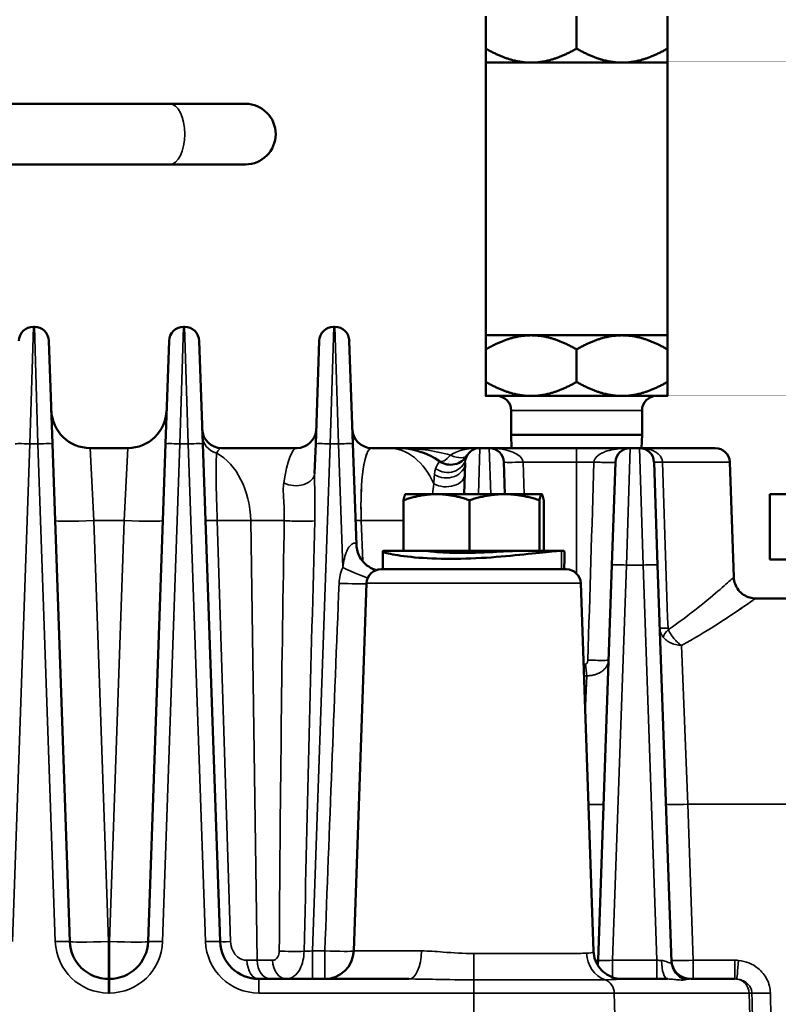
# Model space of a CAD drawing. Header units: inches. Extents: x 1 to 237, y 4 to 150.
# Tile 66 of 209: x 73.36 to 76.49, y 127.06 to 131.13. Entities that reach past the tile are written whole.
import ezdxf

# ---------------------------------------------------------------- set-up
doc = ezdxf.new("R2010")
doc.units = ezdxf.units.IN
doc.header["$LTSCALE"] = 7
doc.header["$MEASUREMENT"] = 0
for name, color, linetype, lineweight in [('Dimension (ANSI)', 7, 'Continuous', 25), ('Visible (ANSI)', 7, 'Continuous', 50), ('Visible Narrow (ANSI)', 7, 'Continuous', 35)]:
    doc.layers.add(name, color=color, linetype=linetype, lineweight=lineweight)
doc.styles.add('Dimension Text', font='tahoma.ttf')
doc.dimstyles.new('Dual Dimension', dxfattribs={"dimscale": 7, "dimtxt": 0.12, "dimasz": 0.098425, "dimexe": 0.125, "dimexo": 0.0625, "dimgap": 0.031496, "dimtad": 0, "dimtih": 1, "dimtoh": 1, "dimrnd": 1e-08, "dimzin": 4, "dimdsep": 46, "dimtxsty": 'Dimension Text', "dimcen": 0.09, "dimdle": 0.393701, "dimclrd": 256, "dimclre": 256, "dimclrt": 256, "dimadec": 0, "dimazin": 1, "dimtfac": 1, "dimtofl": 0, "dimtmove": 0, "dimatfit": 3, "dimfxl": 1, "dimtolj": 1, "dimtzin": 4, "dimlwd": -1, "dimlwe": -1, "dimarcsym": 0})

# ---------------------------------------------------------------- blocks, each defined once
blk = doc.blocks.new('*D10')
at = {"layer": 'Defpoints', "color": 0, "transparency": 16777216}
for p in [(19.813, 137.6545), (19.813, 124.9773), (98.3148, 114.6545)]:
    blk.add_point(p, dxfattribs=at)
at = {"layer": 'Dimension (ANSI)', "transparency": 16777216}
for p, q in [((19.813, 125.4148), (19.813, 138.5295)), ((98.3148, 115.092), (98.3148, 138.5295)), ((20.502, 137.6545), (54.8733, 137.6545)), ((97.6258, 137.6545), (63.2545, 137.6545))]:
    blk.add_line(p, q, dxfattribs=at)
for points in [[(20.502, 137.7693), (20.502, 137.5396), (19.813, 137.6545)], [(97.6258, 137.7693), (97.6258, 137.5396), (98.3148, 137.6545)]]:
    blk.add_solid(points, dxfattribs=at)
at = {"layer": 'Dimension (ANSI)', "transparency": 16777216, "insert": (59.0639, 137.6545), "char_height": 0.84, "attachment_point": 5, "style": 'Dimension Text'}
blk.add_mtext('\\A1;{\\H3.0x;(}\\S78.50^ 1993.9 mm;{\\H3.0x;)}', dxfattribs=at)

msp = doc.modelspace()

# ---------------------------------------------------------------- linework, layer by layer
at = {"layer": 'Visible (ANSI)'}
for p, q in [((75.2802, 131.1409), (75.2802, 131.007)), ((75.6552, 131.1409), (75.6552, 131.007)), ((76.0302, 131.1409), (76.0302, 131.007)), ((75.2802, 130.949), (75.4677, 130.949)), ((75.2802, 130.949), (75.2802, 129.824)), ((75.4677, 130.949), (75.8427, 130.949)), ((75.8427, 130.949), (76.0302, 130.949)), ((76.0302, 130.949), (76.0302, 129.824)), ((72.4177, 130.779), (73.9757, 130.779)), ((74.2882, 130.779), (73.9757, 130.779)), ((72.4177, 130.529), (73.9757, 130.529)), ((73.9757, 130.529), (74.2882, 130.529)), ((73.4173, 129.859), (73.4131, 129.859)), ((74.0373, 129.859), (74.0331, 129.859)), ((74.6573, 129.859), (74.6531, 129.859)), ((75.2802, 129.824), (75.4677, 129.824)), ((75.4677, 129.824), (75.8427, 129.824)), ((75.8427, 129.824), (76.0302, 129.824)), ((73.4772, 129.8011), (73.492, 129.3764)), ((73.9583, 129.3764), (73.9732, 129.8011)), ((74.0972, 129.8011), (74.112, 129.3764)), ((74.5783, 129.3764), (74.5932, 129.8011)), ((74.7172, 129.8011), (74.732, 129.3764)), ((75.2802, 129.7659), (75.2802, 129.632)), ((75.6552, 129.7659), (75.6552, 129.632)), ((76.0302, 129.7659), (76.0302, 129.632)), ((75.2802, 129.574), (75.4677, 129.574)), ((75.4677, 129.574), (75.8427, 129.574)), ((75.8427, 129.574), (76.0302, 129.574)), ((75.3852, 129.414), (75.3852, 129.514)), ((75.9252, 129.414), (75.9252, 129.514)), ((75.3852, 129.414), (75.9252, 129.414)), ((75.3871, 129.359), (75.3852, 129.414)), ((75.9233, 129.359), (75.9252, 129.414)), ((73.5637, 127.3234), (73.492, 129.3764)), ((73.8032, 129.359), (73.6472, 129.359)), ((73.9583, 129.3764), (73.8867, 127.3234)), ((74.1837, 127.3234), (74.112, 129.3764)), ((74.5005, 129.359), (74.1899, 129.359)), ((74.5783, 129.3764), (74.5741, 129.2556)), ((74.7466, 128.9598), (74.732, 129.3764)), ((74.879, 129.359), (74.8099, 129.359)), ((74.879, 129.359), (74.9141, 129.359)), ((75.2557, 129.359), (74.9141, 129.359)), ((75.2947, 129.359), (75.2557, 129.359)), ((75.6552, 129.359), (75.2947, 129.359)), ((75.6552, 129.359), (75.8757, 129.359)), ((75.9147, 129.359), (75.8757, 129.359)), ((75.9147, 129.359), (76.2273, 129.359)), ((75.1911, 129.169), (75.1956, 129.2976)), ((75.3547, 129.3011), (75.3593, 129.169)), ((75.8009, 128.8764), (75.8157, 129.3011)), ((75.9747, 129.3011), (75.9895, 128.8764)), ((76.2872, 129.3011), (76.3038, 128.8258)), ((74.9492, 129.169), (74.9488, 129.1687)), ((75.077, 129.169), (74.9492, 129.169)), ((75.3577, 129.169), (75.077, 129.169)), ((75.5108, 129.169), (75.3577, 129.169)), ((75.5112, 129.169), (75.5108, 129.169)), ((75.5112, 129.169), (75.5116, 129.1687)), ((76.4522, 129.169), (77.9122, 129.169)), ((76.4522, 129.169), (76.4522, 128.899)), ((74.941, 128.935), (74.941, 129.1439)), ((75.2131, 128.935), (75.2131, 129.1439)), ((75.5022, 128.935), (75.5022, 129.1439)), ((75.5194, 128.935), (75.5194, 129.1439)), ((74.8674, 128.935), (74.941, 128.935)), ((75.2131, 128.935), (74.941, 128.935)), ((75.0427, 128.9344), (75.0427, 128.935)), ((75.5022, 128.935), (75.2131, 128.935)), ((75.5078, 128.935), (75.5022, 128.935)), ((75.5078, 128.935), (75.593, 128.935)), ((75.2302, 128.9041), (75.2302, 128.9041)), ((75.8009, 128.8764), (75.744, 127.2462)), ((76.0467, 127.2389), (75.9895, 128.8764)), ((77.9122, 128.899), (76.4522, 128.899)), ((75.6123, 128.859), (74.8481, 128.859)), ((74.7882, 128.8011), (74.7352, 127.2848)), ((75.6722, 128.8011), (75.7252, 127.2835)), ((77.2372, 128.739), (76.3937, 128.739)), ((76.0941, 128.405), (76.0941, 128.405)), ((75.3529, 127.2741), (75.3529, 127.2741)), ((73.7267, 127.169), (73.7236, 127.169)), ((74.963, 127.169), (74.3436, 127.169)), ((76.0312, 127.169), (75.8426, 127.169)), ((76.3088, 127.169), (76.1264, 127.169))]:
    msp.add_line(p, q, dxfattribs=at)
for centre, radius, start, end in [((74.2882, 130.654), 0.125, 270, 90), ((73.4131, 129.799), 0.06, 90, 178), ((73.4173, 129.799), 0.06, 2, 90), ((74.0331, 129.799), 0.06, 90, 178), ((74.0373, 129.799), 0.06, 2, 90), ((74.6531, 129.799), 0.06, 90, 178), ((74.6573, 129.799), 0.06, 2, 90), ((75.3252, 129.514), 0.06, 0, 90), ((75.9852, 129.514), 0.06, 90, 180), ((73.6472, 129.519), 0.16, 182, 270), ((73.8032, 129.519), 0.16, 270, 358), ((74.1899, 129.439), 0.08, 182, 270), ((74.5005, 129.439), 0.08, 270, 358), ((74.8099, 129.439), 0.08, 182, 270), ((74.9141, 129.049), 0.31, 55.4694, 90), ((75.2557, 129.299), 0.06, 90, 166.4539), ((75.2947, 129.299), 0.06, 2, 90), ((75.8757, 129.299), 0.06, 90, 178), ((75.9147, 129.299), 0.06, 2, 90), ((76.2273, 129.299), 0.06, 2, 90), ((74.4999, 129.4214), 0.08, 257.163, 257.1651), ((74.6341, 129.049), 0.31, 61.0389, 61.0405), ((75.1352, 129.3702), 0.08, 235.4694, 329.388), ((74.8481, 128.799), 0.06, 90, 178), ((75.6123, 128.799), 0.06, 2, 90), ((73.7236, 127.329), 0.16, 182, 270), ((73.7267, 127.329), 0.16, 270, 358), ((74.3436, 127.329), 0.16, 182, 270), ((74.6153, 127.289), 0.12, 270, 358), ((75.545, 127.289), 0.12, 187.0787, 187.0804), ((75.664, 127.249), 0.08, 344.7758, 358), ((76.1264, 127.249), 0.08, 182, 270), ((74.3943, 127.259), 0.09, 294.7885, 294.8856)]:
    msp.add_arc(centre, radius, start, end, dxfattribs=at)
for centre, major_axis, ratio, start_param, end_param in [((74.9066, 128.3939), (0.1216, 0.9579), 0.968243, 0.09746, 0.119133), ((76.0863, 128.5515), (0.0266, -0.001), 0.231315, 4.770004, 4.811269)]:
    msp.add_ellipse(centre, major_axis=major_axis, ratio=ratio, start_param=start_param, end_param=end_param, dxfattribs=at)
for points, weights in [([(75.2802, 131.007), (75.3807, 130.949), (75.4677, 130.949)], [1, 1.0379548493, 1]), ([(75.2802, 130.949), (75.2802, 130.949), (75.2802, 131.007)], [1, 1.0379548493, 1]), ([(75.4677, 130.949), (75.5547, 130.949), (75.6552, 131.007)], [1, 1.0379548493, 1]), ([(75.6552, 131.007), (75.7557, 130.949), (75.8427, 130.949)], [1, 1.0379548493, 1]), ([(75.8427, 130.949), (75.9297, 130.949), (76.0302, 131.007)], [1, 1.0379548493, 1]), ([(76.0302, 131.007), (76.0302, 130.949), (76.0302, 130.949)], [1, 1.0379548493, 1]), ([(75.2802, 129.7659), (75.2802, 129.824), (75.2802, 129.824)], [1, 1.0379548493, 1]), ([(75.4677, 129.824), (75.3807, 129.824), (75.2802, 129.7659)], [1, 1.0379548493, 1]), ([(75.6552, 129.7659), (75.5547, 129.824), (75.4677, 129.824)], [1, 1.0379548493, 1]), ([(75.8427, 129.824), (75.7557, 129.824), (75.6552, 129.7659)], [1, 1.0379548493, 1]), ([(76.0302, 129.7659), (75.9297, 129.824), (75.8427, 129.824)], [1, 1.0379548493, 1]), ([(76.0302, 129.824), (76.0302, 129.824), (76.0302, 129.7659)], [1, 1.0379548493, 1]), ([(75.2802, 129.632), (75.3807, 129.574), (75.4677, 129.574)], [1, 1.0379548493, 1]), ([(75.2802, 129.574), (75.2802, 129.574), (75.2802, 129.632)], [1, 1.0379548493, 1]), ([(75.4677, 129.574), (75.5547, 129.574), (75.6552, 129.632)], [1, 1.0379548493, 1]), ([(75.6552, 129.632), (75.7557, 129.574), (75.8427, 129.574)], [1, 1.0379548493, 1]), ([(75.8427, 129.574), (75.9297, 129.574), (76.0302, 129.632)], [1, 1.0379548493, 1]), ([(76.0302, 129.632), (76.0302, 129.574), (76.0302, 129.574)], [1, 1.0379548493, 1]), ([(75.077, 129.169), (75.0139, 129.169), (74.941, 129.1439)], [1, 1.0379548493, 1]), ([(74.941, 129.1439), (74.9452, 129.1666), (74.9488, 129.1687)], [1, 1.03433853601, 1.00654350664]), ([(75.2131, 129.1439), (75.1402, 129.169), (75.077, 129.169)], [1, 1.0379548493, 1]), ([(75.3577, 129.169), (75.2906, 129.169), (75.2131, 129.1439)], [1, 1.0379548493, 1]), ([(75.5022, 129.1439), (75.4248, 129.169), (75.3577, 129.169)], [1, 1.0379548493, 1]), ([(75.5108, 129.169), (75.5068, 129.169), (75.5022, 129.1439)], [1, 1.0379548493, 1]), ([(75.5194, 129.1439), (75.5148, 129.169), (75.5108, 129.169)], [1, 1.0379548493, 1])]:
    msp.add_rational_spline(points, weights, degree=2, dxfattribs=at)
for points, knots in [([(74.9171, 129.3589), (74.9163, 129.359), (74.9154, 129.359), (74.9144, 129.359), (74.9143, 129.359), (74.9141, 129.359)], [-0.007669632, -0.007669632, -0.007669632, -0.007669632, 0, 0, 0.001277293, 0.001277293, 0.001277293, 0.001277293]), ([(74.9141, 129.359), (74.9143, 129.359), (74.9146, 129.359), (74.9149, 129.359), (74.915, 129.359), (74.9153, 129.359), (74.9156, 129.359), (74.9159, 129.359), (74.9161, 129.359), (74.9162, 129.359)], [0, 0, 0, 0, 0.001814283, 0.001814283, 0.002738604, 0.002738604, 0.00459507, 0.00459507, 0.005631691, 0.005631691, 0.005631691, 0.005631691]), ([(74.7466, 128.9598), (74.7469, 128.9507), (74.7485, 128.9412), (74.7543, 128.9216), (74.759, 128.9115), (74.7718, 128.8919), (74.7805, 128.8826), (74.7996, 128.8676), (74.8104, 128.8619), (74.8236, 128.8573), (74.8263, 128.8565), (74.829, 128.8558)], [0, 0, 0, 0, 0.0757488, 0.0757488, 0.1622644, 0.1622644, 0.2601964, 0.2601964, 0.3564399, 0.3564399, 0.3821728, 0.3821728, 0.3821728, 0.3821728]), ([(75.0427, 128.9344), (75.0427, 128.9342), (75.0433, 128.934), (75.0479, 128.933), (75.0565, 128.9319), (75.0803, 128.9298), (75.097, 128.9287), (75.1369, 128.9271), (75.16, 128.9267), (75.1828, 128.9267), (75.2056, 128.9267), (75.2311, 128.9271), (75.2806, 128.9287), (75.3046, 128.9298), (75.3452, 128.9319), (75.3645, 128.933), (75.3947, 128.9345), (75.4056, 128.935), (75.4116, 128.935)], [2.271818, 2.271818, 2.271818, 2.271818, 2.333457, 2.333457, 2.512954, 2.512954, 2.69245, 2.69245, 2.871947, 2.871947, 2.871947, 3.051444, 3.051444, 3.230941, 3.230941, 3.410438, 3.410438, 3.589934, 3.589934, 3.589934, 3.589934]), ([(76.3038, 128.8258), (76.3041, 128.8165), (76.306, 128.8071), (76.3124, 128.7894), (76.3171, 128.7809), (76.3289, 128.7659), (76.3361, 128.7593), (76.3521, 128.7488), (76.3609, 128.7447), (76.3777, 128.7401), (76.3857, 128.7389), (76.3937, 128.7389)], [0.0001246, 0.0001246, 0.0001246, 0.0001246, 0.0709243, 0.0709243, 0.1434791, 0.1434791, 0.2165117, 0.2165117, 0.2887375, 0.2887375, 0.3493883, 0.3493883, 0.3493883, 0.3493883]), ([(76.0887, 128.5452), (76.0886, 128.5453), (76.0885, 128.5454), (76.0884, 128.5454), (76.0882, 128.5455), (76.088, 128.5456), (76.0879, 128.5457)], [-0.0001298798, -0.0001298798, -0.0001298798, -0.0001298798, 0, 0, 0, 0.0002072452, 0.0002072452, 0.0002072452, 0.0002072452]), ([(75.7252, 127.2835), (75.7257, 127.2707), (75.7283, 127.2578), (75.7373, 127.2337), (75.7439, 127.2221), (75.7602, 127.2024), (75.7699, 127.194), (75.7907, 127.1809), (75.8021, 127.1759), (75.8234, 127.1702), (75.8336, 127.169), (75.8426, 127.169)], [0, 0, 0, 0, 0.0997136, 0.0997136, 0.2003739, 0.2003739, 0.2985207, 0.2985207, 0.3963465, 0.3963465, 0.4825044, 0.4825044, 0.4825044, 0.4825044])]:
    msp.add_open_spline(points, degree=3, knots=knots, dxfattribs=at)
for points in [[(74.9374, 129.3587), (74.9375, 129.3587), (74.9375, 129.3587), (74.9376, 129.3587)], [(74.8674, 128.935), (74.8532, 128.935), (74.8496, 128.9302), (74.9198, 128.9143), (75.0516, 128.9015), (75.2186, 128.9015), (75.3877, 128.9143), (75.5257, 128.9302), (75.5788, 128.935), (75.593, 128.935)], [(74.8561, 128.859), (74.8558, 128.8836), (74.8555, 128.9082), (74.8552, 128.9328)], [(75.593, 128.935), (75.6011, 128.935), (75.6052, 128.9342), (75.6051, 128.9328)], [(75.6051, 128.9328), (75.6049, 128.9082), (75.6046, 128.8836), (75.6043, 128.859)], [(74.4321, 127.1773), (74.4321, 127.1773), (74.432, 127.1773), (74.432, 127.1773)]]:
    msp.add_open_spline(points, degree=3, dxfattribs=at)
at = {"layer": 'Visible Narrow (ANSI)'}
for p, q in [((73.4131, 129.859), (73.3983, 129.3764)), ((73.4321, 129.3764), (73.4173, 129.859)), ((74.0331, 129.859), (74.0183, 129.3764)), ((74.0521, 129.3764), (74.0373, 129.859)), ((74.6531, 129.859), (74.6383, 129.3764)), ((74.6721, 129.3764), (74.6573, 129.859)), ((75.9252, 129.514), (75.3852, 129.514)), ((73.3266, 127.3234), (73.3983, 129.3764)), ((73.3983, 129.3764), (73.4321, 129.3764)), ((73.4321, 129.3764), (73.5038, 127.3234)), ((73.6472, 129.359), (73.663, 129.0598)), ((73.7874, 129.0598), (73.8032, 129.359)), ((73.9466, 127.3234), (74.0183, 129.3764)), ((74.0183, 129.3764), (74.0521, 129.3764)), ((74.0521, 129.3764), (74.1238, 127.3234)), ((74.5653, 127.2848), (74.6383, 129.3764)), ((74.6383, 129.3764), (74.6721, 129.3764)), ((74.6721, 129.3764), (74.6899, 128.8658)), ((75.2557, 129.359), (75.2498, 129.169)), ((75.3006, 129.169), (75.2947, 129.359)), ((75.6552, 129.359), (75.6552, 129.3011)), ((75.8757, 129.359), (75.8608, 128.8764)), ((75.9295, 128.8764), (75.9147, 129.359)), ((74.1914, 129.3246), (74.1914, 129.3246)), ((74.1944, 129.3224), (74.1944, 129.3224)), ((75.4392, 129.169), (75.4346, 129.3011)), ((75.4346, 129.3011), (75.6552, 129.3011)), ((75.6552, 129.3011), (75.6552, 128.8409)), ((75.7267, 129.3011), (75.6552, 129.3011)), ((76.2872, 129.3011), (76.0098, 129.3011)), ((75.1177, 129.2586), (75.1177, 129.2586)), ((73.7236, 127.3234), (73.663, 129.0598)), ((73.663, 129.0598), (73.7874, 129.0598)), ((73.7874, 129.0598), (73.7267, 127.3234)), ((74.2273, 127.3232), (74.1722, 129.0607)), ((74.3365, 127.2462), (74.3102, 129.0598)), ((74.3102, 129.0598), (74.4485, 129.0598)), ((74.7724, 128.8924), (74.7665, 129.0598)), ((74.7665, 129.0598), (74.941, 129.0598)), ((74.8674, 128.9271), (74.8674, 128.9271)), ((75.593, 128.859), (75.593, 128.935)), ((75.8039, 127.2462), (75.8608, 128.8764)), ((75.8608, 128.8764), (75.9295, 128.8764)), ((75.9295, 128.8764), (75.9865, 127.2462)), ((75.6722, 128.8011), (74.7882, 128.8011)), ((76.0887, 128.5452), (76.1139, 127.8897)), ((75.6909, 128.2651), (75.6969, 128.4197)), ((76.1364, 127.2462), (76.1139, 127.8897)), ((77.2648, 127.8897), (76.1139, 127.8897)), ((73.7236, 127.3234), (73.7236, 127.169)), ((73.7267, 127.3234), (73.7236, 127.3234)), ((73.7267, 127.169), (73.7267, 127.3234)), ((74.5653, 127.2848), (74.5653, 127.169)), ((74.6162, 127.2848), (74.5653, 127.2848)), ((74.6162, 127.2848), (74.6162, 127.169)), ((74.7352, 127.2848), (75.0151, 127.2848)), ((74.4005, 127.2462), (74.3365, 127.2462)), ((75.3964, 127.2741), (75.3964, 127.2741)), ((75.8039, 127.2462), (75.8039, 127.1759)), ((75.9865, 127.2462), (75.8039, 127.2462)), ((75.9865, 127.2462), (75.9865, 127.169)), ((76.1364, 127.2462), (76.1364, 127.169)), ((76.3088, 127.2462), (76.1364, 127.2462)), ((76.3088, 127.169), (76.3088, 127.2462)), ((73.7236, 127.1111), (73.7236, 127.169)), ((73.7267, 127.169), (73.7267, 127.1111)), ((74.3436, 127.1111), (74.3436, 127.169)), ((75.2311, 127.1654), (75.2311, 127.1111)), ((73.7236, 127.1111), (73.7267, 127.1111)), ((74.3436, 127.1111), (75.2311, 127.1111)), ((75.2311, 127.019), (75.2311, 127.1111)), ((75.8107, 127.1111), (75.2311, 127.1111)), ((75.8107, 127.1111), (76.3669, 127.1111)), ((75.8137, 127.019), (75.8107, 127.1111)), ((76.37, 127.019), (76.3669, 127.1111)), ((76.3786, 127.1111), (76.3669, 127.1111))]:
    msp.add_line(p, q, dxfattribs=at)
for centre, start, end in [((73.7236, 127.3311), 182, 270), ((73.7267, 127.3311), 270, 358), ((74.3436, 127.3311), 182, 270)]:
    msp.add_arc(centre, 0.22, start, end, dxfattribs=at)
for centre, major_axis, ratio, start_param, end_param in [((73.9757, 130.654), (0, 0.125), 0.5, 3.141593, 6.283185), ((74.1908, 129.4126), (-0.08, -0.0028), 0.963744, 0, 1.278746), ((73.3983, 129.3743), (-0.06, 0.0021), 0.034878, 4.713607, 6.283185), ((73.4321, 129.3743), (0.06, 0.0021), 0.034878, 0, 1.569578), ((74.0183, 129.3743), (-0.06, 0.0021), 0.034878, 4.713607, 6.283185), ((74.0521, 129.3743), (0.06, 0.0021), 0.034878, 0, 1.569578), ((74.2035, 129.049), (-0.0141, 0.31), 0.182116, 6.27491, 6.644653), ((74.4869, 129.049), (-0.0141, -0.31), 0.182116, 3.149868, 4.153872), ((74.6383, 129.3743), (-0.06, 0.0021), 0.034878, 4.713607, 6.283185), ((74.6721, 129.3743), (0.06, 0.0021), 0.034878, 0, 1.569578), ((74.8235, 129.049), (-0.0141, 0.31), 0.182116, 6.27491, 7.810799), ((74.879, 129.049), (0, 0.31), 0.707107, 5.263122, 6.283185), ((75.2557, 129.299), (-0.14, 0), 0.428571, 4.712389, 5.748904), ((75.2947, 129.299), (0.14, 0), 0.428571, 0.034907, 1.570796), ((74.0912, 129.049), (0, 0.31), 0.707107, 4.747296, 5.913442), ((74.8235, 129.049), (0.0141, -0.31), 0.182116, 3.538158, 4.669207), ((75.1352, 129.3702), (-0.0453, -0.0659), 0.317985, 0, 1.137892), ((75.1352, 129.3702), (0.0689, -0.0407), 0.453776, 4.974694, 6.283185), ((75.1156, 129.3004), (0.08, -0.0028), 0.805703, 4.112043, 6.283185), ((75.1196, 129.3317), (0.0778, -0.0187), 0.912635, 4.31081, 6.28318), ((75.1475, 129.3614), (-0.0479, -0.0641), 0.980372, 1.30646, 1.30649), ((75.4346, 129.3038), (-0.08, -0.0028), 0.034878, 0, 1.569578), ((75.7358, 129.3038), (0.08, -0.0028), 0.03907, 4.600351, 6.283185), ((76.0546, 129.3038), (-0.08, -0.0028), 0.018504, 0, 0.974529), ((74.1944, 129.3108), (-0.08, -0.0028), 0.671235, 1.19952, 1.199569), ((74.4942, 129.2584), (0.08, -0.0028), 0.682747, 4.096808, 6.283185), ((75.114, 129.253), (0.08, -0.0028), 0.670136, 4.088835, 6.283185), ((75.0693, 129.0719), (0.008, 0.2333), 0.044004, 0.711092, 0.932157), ((75.1069, 129.049), (-0.0141, -0.31), 0.182116, 4.169931, 4.323184), ((73.663, 129.0654), (-0.1599, -0.0056), 0.034878, 0, 1.569578), ((73.7874, 129.0654), (0.1599, -0.0056), 0.034878, 4.713607, 6.283185), ((74.203, 129.0637), (-0.08, -0.0028), 0.02634, 0, 1.173803), ((74.0063, 129.049), (0.43, 0.0045), 0.025157, 0.7855, 1.17453), ((74.5327, 127.9662), (-0.041, -4.0091), 0.02472, 4.436378, 4.883594), ((74.5051, 129.0626), (-0.08, 0.0014), 0.066466, 0.787005, 2.632172), ((74.5892, 127.969), (-0.0976, -4.0091), 0.0106, 4.437368, 4.884584), ((74.1938, 129.049), (-0.7501, -0.0108), 0.01441, 4.179182, 4.179183), ((74.8231, 129.0626), (-0.08, -0.0028), 0.014454, 0, 0.784894), ((74.8229, 129.068), (0.08, 0.0028), 0.034878, 3.926375, 3.926382), ((75.8608, 128.8743), (-0.06, 0.0021), 0.034878, 4.713607, 6.283185), ((75.9295, 128.8743), (0.06, 0.0021), 0.034878, 0, 1.569578), ((74.8098, 128.8048), (-0.0384, -0.1501), 0.862667, 4.521756, 4.95389), ((74.6899, 128.87), (0.1098, -0.0484), 0.03194, 4.726462, 5.950417), ((74.6749, 128.8052), (0.1199, -0.0049), 0.034871, 4.71381, 5.949271), ((76.0785, 128.6193), (-0.08, -0.0028), 0.018118, 0, 0.957212), ((76.0802, 128.6135), (-0.0662, -0.0449), 0.340166, 5.232516, 5.930002), ((76.0408, 128.6221), (0.0042, 0.0137), 0.522094, 2.150348, 2.70554), ((75.6773, 128.7309), (0.3499, 0.038), 0.748049, 4.649845, 4.674095), ((75.6969, 128.4706), (-0.0057, 0.0798), 0.058581, 1.601622, 2.259531), ((75.7072, 128.4873), (0.08, -0.0028), 0.037419, 4.643342, 6.283185), ((75.6793, 128.6621), (0.3943, 0.024), 0.61514, 4.690676, 4.719386), ((75.6765, 127.8928), (0.0899, -0.0031), 0.034878, 5.025385, 6.283185), ((76.1139, 127.8928), (-0.0899, -0.0031), 0.034878, 0, 1.569578), ((73.5038, 127.3213), (0.06, 0.0021), 0.034878, 0, 1.569578), ((73.7236, 127.329), (-0.1599, -0.0056), 0.034878, 0, 1.569578), ((73.7267, 127.329), (0.1599, -0.0056), 0.034878, 4.713607, 6.283185), ((73.9466, 127.3213), (-0.06, 0.0021), 0.034878, 4.713607, 6.283185), ((74.1238, 127.3213), (0.06, 0.0021), 0.034878, 0, 1.569578), ((74.2637, 127.3262), (-0.08, -0.0028), 0.02443, 0, 1.09697), ((74.5655, 127.289), (-0.0602, -0.0042), 0.068996, 0.948479, 1.562315), ((74.6162, 127.289), (0.1199, -0.0044), 0.034876, 4.713674, 6.160842), ((74.963, 127.289), (0, -0.12), 0.434505, 0, 1.53589), ((74.0323, 127.249), (-0.4301, 0.0012), 0.00649, 2.227367, 2.356306), ((74.3436, 127.249), (0, -0.08), 0.610258, 4.748864, 6.283185), ((74.393, 127.249), (0, -0.08), 0.707107, 4.747296, 6.283185), ((74.4571, 127.249), (0, -0.08), 0.707107, 4.747296, 6.283185), ((74.4846, 127.287), (-0.08, 0.0005), 0.05526, 0.786319, 2.184546), ((75.2311, 127.2781), (0.0001, -0.12), 0.001434, 4.747295, 5.93476), ((75.545, 127.289), (0, 0.12), 0.511986, 1.693493, 1.693504), ((75.8094, 127.2791), (0.0006, -0.12), 0.941433, 4.742364, 5.94654), ((75.654, 127.249), (-0.09, 0.0028), 0.031002, 2.644261, 3.141472), ((75.8041, 127.249), (-0.0601, -0.0028), 0.046197, 6.279413, 7.848991), ((75.9863, 127.249), (-0.0601, 0.0028), 0.046197, 1.575787, 1.900845), ((76.0312, 127.249), (0, -0.08), 0.319482, 4.756607, 6.283185), ((76.1364, 127.249), (-0.09, -0.0028), 0.031002, 0.00012, 1.569699), ((76.3071, 127.1062), (0.1484, 0.0141), 0.938558, 1.36831, 1.46996), ((76.3239, 127.2482), (-0.0076, -0.0796), 0.003336, 0.034714, 1.536049), ((76.1266, 127.2417), (-0.08, -0.0028), 0.993364, 0, 1.233333), ((75.7543, 127.109), (0, 0.06), 0.939693, 4.747296, 5.951467), ((76.1313, 127.109), (-0.0749, 0.0104), 0.789118, 4.886295, 5.209193), ((76.3071, 127.109), (0.0738, 0.0042), 0.811518, 1.398424, 1.500073), ((76.3106, 127.109), (0, 0.06), 0.939693, 4.747296, 6.181535), ((76.455, 127.1138), (-0.08, -0.0021), 0.034888, 0.300179, 1.569898)]:
    msp.add_ellipse(centre, major_axis=major_axis, ratio=ratio, start_param=start_param, end_param=end_param, dxfattribs=at)
for points in [[(75.1352, 129.3295), (75.0667, 129.3497), (74.9916, 129.3587), (74.9171, 129.3589)], [(75.204, 129.3295), (75.204, 129.3295), (75.204, 129.3295), (75.2041, 129.3294)], [(75.7464, 129.3303), (75.7479, 129.3314), (75.7494, 129.3324), (75.751, 129.3334)], [(75.7267, 129.3011), (75.7184, 129.0289), (75.71, 128.7567), (75.7016, 128.4845)], [(76.0325, 128.6165), (76.0249, 128.8447), (76.0174, 129.0729), (76.0098, 129.3011)], [(74.7707, 129.2413), (74.7707, 129.2415), (74.7707, 129.2416), (74.7707, 129.2417)], [(75.124, 129.1996), (75.124, 129.1997), (75.124, 129.1997), (75.124, 129.1997)], [(74.6749, 128.8011), (74.6543, 128.2957), (74.6348, 127.7902), (74.6162, 127.2848)], [(76.3634, 128.7175), (76.3462, 128.7054), (76.3221, 128.6888), (76.2925, 128.6692)], [(75.7516, 128.4328), (75.7503, 128.4321), (75.7489, 128.4314), (75.7476, 128.4307)], [(76.3786, 127.1111), (76.3794, 127.0804), (76.3802, 127.0497), (76.381, 127.019)], [(76.4573, 127.019), (76.4565, 127.0497), (76.4558, 127.0804), (76.455, 127.1111)]]:
    msp.add_open_spline(points, degree=3, dxfattribs=at)
for points, knots in [([(75.8757, 129.359), (75.8756, 129.359), (75.8755, 129.359), (75.8689, 129.359), (75.8559, 129.3587), (75.8366, 129.3574), (75.8178, 129.3552), (75.7993, 129.3518), (75.7818, 129.3473), (75.7654, 129.3413), (75.7507, 129.3337), (75.7342, 129.3213), (75.7273, 129.3093), (75.7267, 129.3011)], [-0.0009779, -0.0009779, -0.0009779, -0.0009779, 0, 0, 0.0732543, 0.1465085, 0.2197628, 0.2930171, 0.3662713, 0.4395256, 0.5127799, 0.5860341, 0.7325427, 0.7325427, 0.7325427, 0.7325427]), ([(75.8325, 129.3568), (75.8339, 129.357), (75.848, 129.3584), (75.8624, 129.3589), (75.8755, 129.359), (75.8756, 129.359), (75.8757, 129.359)], [0.569622, 0.569622, 0.569622, 0.569622, 0.5860341, 0.7325427, 0.7325427, 0.7335206, 0.7335206, 0.7335206, 0.7335206]), ([(76.0098, 129.3011), (76.0095, 129.3058), (76.0084, 129.3106), (76.0046, 129.3197), (76.0019, 129.324), (75.996, 129.3312), (75.993, 129.3341), (75.9847, 129.3409), (75.9789, 129.3444), (75.9713, 129.348), (75.97, 129.3486), (75.9607, 129.3525), (75.952, 129.3549), (75.9339, 129.3582), (75.9246, 129.3589), (75.9149, 129.359), (75.9148, 129.359), (75.9147, 129.359)], [0, 0, 0, 0, 0.0849796, 0.0849796, 0.1693434, 0.1693434, 0.2344319, 0.2344319, 0.3319511, 0.3319511, 0.3516479, 0.3516479, 0.4701413, 0.4701413, 0.5860799, 0.5860799, 0.587042, 0.587042, 0.587042, 0.587042]), ([(74.1722, 129.0607), (74.1709, 129.0973), (74.1696, 129.1336), (74.1687, 129.1671), (74.1681, 129.1914), (74.1676, 129.2144), (74.1673, 129.2349), (74.1673, 129.2399), (74.1672, 129.2447), (74.1672, 129.2493), (74.1672, 129.252), (74.1672, 129.2547), (74.1671, 129.2573), (74.167, 129.2881), (74.1675, 129.3117), (74.169, 129.3274), (74.1693, 129.3309), (74.1697, 129.3341), (74.1702, 129.3369), (74.1703, 129.3373), (74.1703, 129.3376), (74.1704, 129.338)], [0, 0, 0, 0, 0.351282, 0.351282, 0.351282, 0.605757, 0.605757, 0.605757, 0.666836, 0.666836, 0.666836, 0.702563, 0.702563, 0.702563, 1.120806, 1.120806, 1.120806, 1.216044, 1.216044, 1.216044, 1.229486, 1.229486, 1.229486, 1.229486]), ([(75.0898, 129.3043), (75.0898, 129.3043), (75.0855, 129.2994), (75.0767, 129.2836), (75.0734, 129.2737)], [0, 0, 0, 0, 0.3162134, 0.5533735, 0.5533735, 0.5533735, 0.5533735]), ([(75.1956, 129.2976), (75.1957, 129.3018), (75.1961, 129.3053), (75.1965, 129.3083), (75.1968, 129.3101), (75.1971, 129.3116), (75.1973, 129.313)], [-0.1615432, -0.1615432, -0.1615432, -0.1615432, -0.0608448, -0.0608448, -0.0608448, 0, 0, 0, 0]), ([(74.5748, 129.0588), (74.576, 129.0995), (74.5751, 129.1704), (74.5733, 129.2328), (74.5741, 129.2556)], [0, 0, 0, 0, 0.3108178, 0.5439312, 0.5439312, 0.5439312, 0.5439312]), ([(75.0734, 129.2737), (75.072, 129.2696), (75.0709, 129.2651), (75.07, 129.26), (75.0694, 129.2565), (75.0689, 129.2528), (75.0686, 129.2488)], [0.0000002, 0.0000002, 0.0000002, 0.0000002, 0.0961228, 0.0961228, 0.0961228, 0.1615425, 0.1615425, 0.1615425, 0.1615425]), ([(74.4465, 129.2154), (74.4436, 129.1976), (74.4462, 129.1484), (74.4494, 129.0921), (74.4485, 129.0598)], [-0.5439312, -0.5439312, -0.5439312, -0.5439312, -0.3108178, 0, 0, 0, 0]), ([(74.7466, 128.9598), (74.7466, 128.9602), (74.7465, 128.9611), (74.7464, 128.9625), (74.7459, 128.9646), (74.7447, 128.9663), (74.7432, 128.9671), (74.7414, 128.9674), (74.7378, 128.9673), (74.7303, 128.9648), (74.7208, 128.9571), (74.7128, 128.9459), (74.705, 128.931), (74.6964, 128.9055), (74.6916, 128.8796), (74.6899, 128.8658)], [-0.8145059, -0.8145059, -0.8145059, -0.8145059, -0.7999612, -0.7854164, -0.7563269, -0.6981479, -0.6545137, -0.6399689, -0.5817899, -0.465432, -0.349074, -0.290895, -0.232716, -0.116358, 0, 0, 0, 0]), ([(76.3038, 128.8258), (76.3038, 128.8258), (76.2973, 128.8199), (76.2541, 128.7816), (76.1616, 128.7035), (76.0795, 128.6413), (76.034, 128.6107)], [2.5277, 2.5277, 2.5277, 2.5277, 2.798336, 3.340555, 3.882775, 4.424995, 4.424995, 4.424995, 4.424995]), ([(76.0887, 128.5452), (76.1394, 128.5726), (76.2319, 128.6284), (76.3369, 128.6988), (76.3863, 128.7336), (76.3937, 128.7389), (76.3937, 128.7389)], [-4.415416, -4.415416, -4.415416, -4.415416, -3.882775, -3.340555, -2.798336, -2.527705, -2.527705, -2.527705, -2.527705]), ([(75.9986, 128.6165), (75.9987, 128.6119), (75.9994, 128.6073), (76.0019, 128.5982), (76.0037, 128.5937), (76.0079, 128.5858), (76.0102, 128.5823), (76.0129, 128.579)], [0, 0, 0, 0, 0.00590304, 0.00590304, 0.01135985, 0.01135985, 0.01575791, 0.01575791, 0.01575791, 0.01575791]), ([(76.0879, 128.5457), (76.0837, 128.5483), (76.0794, 128.5514), (76.0728, 128.5569), (76.0704, 128.559), (76.063, 128.5663), (76.0581, 128.5718), (76.0483, 128.5846), (76.0434, 128.592), (76.0374, 128.6033), (76.0356, 128.607), (76.034, 128.6107)], [0.00020725, 0.00020725, 0.00020725, 0.00020725, 0.00562733, 0.00562733, 0.00878545, 0.00878545, 0.01559782, 0.01559782, 0.02338299, 0.02338299, 0.02697602, 0.02697602, 0.02697602, 0.02697602]), ([(76.0129, 128.579), (76.0171, 128.5737), (76.022, 128.569), (76.0276, 128.5648), (76.0287, 128.564), (76.0297, 128.5633), (76.0308, 128.5626), (76.0316, 128.562), (76.0325, 128.5614), (76.0333, 128.5609), (76.0392, 128.5572), (76.0457, 128.5541), (76.0525, 128.5517), (76.0539, 128.5512), (76.0553, 128.5508), (76.0567, 128.5503), (76.0657, 128.5475), (76.0751, 128.5459), (76.0845, 128.5454), (76.0855, 128.5453), (76.0865, 128.5453), (76.0876, 128.5453)], [-0.0269759, -0.0269759, -0.0269759, -0.0269759, -0.02017251, -0.02017251, -0.02017251, -0.0189098, -0.0189098, -0.0189098, -0.01793419, -0.01793419, -0.01793419, -0.01123834, -0.01123834, -0.01123834, -0.00985378, -0.00985378, -0.00985378, -0.00116854, -0.00116854, -0.00116854, -0.00020849, -0.00020849, -0.00020849, -0.00020849]), ([(75.7016, 128.4845), (75.7016, 128.4843), (75.7016, 128.4838), (75.7015, 128.4828), (75.7013, 128.481), (75.7007, 128.4776), (75.6993, 128.4738), (75.6971, 128.4705), (75.695, 128.4686), (75.6933, 128.4679), (75.6924, 128.4678)], [-0.05397486, -0.05397486, -0.05397486, -0.05397486, -0.05204718, -0.05011951, -0.04626416, -0.03855347, -0.02313208, -0.01542139, -0.00771069, 0, 0, 0, 0]), ([(75.6959, 128.4694), (75.6963, 128.4698), (75.6969, 128.4703), (75.6973, 128.4709), (75.6975, 128.4711)], [-0.042954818, -0.042954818, -0.042954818, -0.042954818, -0.038556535, -0.036814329, -0.036814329, -0.036814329, -0.036814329]), ([(75.6969, 128.4197), (75.7026, 128.4196), (75.7083, 128.42), (75.7167, 128.4211), (75.7196, 128.4216), (75.7277, 128.4233), (75.7326, 128.4246), (75.7393, 128.427), (75.7414, 128.4279), (75.7467, 128.4302), (75.7496, 128.4317), (75.755, 128.4347), (75.7574, 128.4363), (75.7633, 128.4405), (75.7666, 128.4434), (75.7726, 128.4494), (75.7753, 128.4527), (75.7784, 128.4573), (75.7792, 128.4586), (75.7821, 128.4638), (75.7839, 128.4678), (75.7857, 128.474), (75.7862, 128.4761), (75.7867, 128.4792), (75.7869, 128.4803), (75.7871, 128.4824), (75.7872, 128.4835), (75.7872, 128.4845)], [0, 0, 0, 0, 0.00490787, 0.00490787, 0.00771069, 0.00771069, 0.01284106, 0.01284106, 0.01542139, 0.01542139, 0.01940978, 0.01940978, 0.02313208, 0.02313208, 0.0293377, 0.0293377, 0.03606342, 0.03606342, 0.03855347, 0.03855347, 0.04626416, 0.04626416, 0.05011951, 0.05011951, 0.05204718, 0.05204718, 0.05397486, 0.05397486, 0.05397486, 0.05397486]), ([(75.6995, 128.4745), (75.6996, 128.4749), (75.7, 128.4759), (75.7004, 128.477), (75.7006, 128.4776)], [-0.026425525, -0.026425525, -0.026425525, -0.026425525, -0.023133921, -0.017975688, -0.017975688, -0.017975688, -0.017975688]), ([(74.2949, 127.246), (74.282, 127.246), (74.2592, 127.2533), (74.2339, 127.285), (74.2277, 127.3104), (74.2273, 127.3232)], [0.1747231, 0.1747231, 0.1747231, 0.1747231, 0.3210441, 0.4185915, 0.5161389, 0.5161389, 0.5161389, 0.5161389]), ([(75.2309, 127.274), (75.1883, 127.2739), (75.1139, 127.2791), (75.0439, 127.2848), (75.0151, 127.2848)], [0, 0, 0, 0, 0.4029308, 0.7051289, 0.7051289, 0.7051289, 0.7051289]), ([(74.4281, 127.2842), (74.428, 127.2755), (74.4229, 127.2554), (74.4088, 127.2462), (74.4005, 127.2462)], [0, 0, 0, 0, 0.0665851, 0.1553651, 0.1553651, 0.1553651, 0.1553651]), ([(74.4571, 127.169), (74.4792, 127.169), (74.5162, 127.1968), (74.53, 127.2569), (74.5306, 127.2831)], [-0.1553651, -0.1553651, -0.1553651, -0.1553651, -0.0665851, 0, 0, 0, 0]), ([(75.6965, 127.275), (75.6876, 127.2749), (75.6766, 127.2748), (75.6511, 127.2747), (75.6364, 127.2747), (75.6171, 127.2746), (75.614, 127.2746), (75.5945, 127.2745), (75.5765, 127.2745), (75.538, 127.2744), (75.5173, 127.2743), (75.4902, 127.2743), (75.4847, 127.2743), (75.4566, 127.2742), (75.4331, 127.2742), (75.3846, 127.2741), (75.3596, 127.2741), (75.3087, 127.274), (75.2828, 127.274), (75.2482, 127.274), (75.2395, 127.274), (75.2309, 127.274)], [0, 0, 0, 0, 0.25058, 0.25058, 0.501162, 0.501162, 0.547113, 0.547113, 0.790149, 0.790149, 1.033209, 1.033209, 1.094226, 1.094226, 1.340581, 1.340581, 1.586854, 1.586854, 1.833144, 1.833144, 1.914896, 1.914896, 1.914896, 1.914896]), ([(75.7252, 127.2835), (75.7252, 127.2827), (75.7227, 127.2788), (75.7103, 127.275), (75.6965, 127.275)], [6.8741637, 6.8741637, 6.8741637, 6.8741637, 7.0244407, 7.4120373, 7.4120373, 7.4120373, 7.4120373]), ([(76.0467, 127.2389), (76.0467, 127.2374), (76.0462, 127.2363), (76.0441, 127.2351), (76.0424, 127.2349), (76.0397, 127.2354), (76.0391, 127.2356), (76.0356, 127.2366), (76.032, 127.2382), (76.0268, 127.2403), (76.0256, 127.2408), (76.0188, 127.2433), (76.0124, 127.2452), (76.0057, 127.2454)], [0, 0, 0, 0, 0.0841856, 0.0841856, 0.168286, 0.168286, 0.1905281, 0.1905281, 0.2902547, 0.2902547, 0.3175468, 0.3175468, 0.4445655, 0.4445655, 0.4445655, 0.4445655]), ([(76.455, 127.1111), (76.4545, 127.1306), (76.4447, 127.1694), (76.4006, 127.2239), (76.3532, 127.2426), (76.3239, 127.2454)], [0, 0, 0, 0, 0.1490611, 0.2981223, 0.521714, 0.521714, 0.521714, 0.521714]), ([(74.963, 127.169), (74.9987, 127.169), (75.0858, 127.1671), (75.1782, 127.1653), (75.2311, 127.1654)], [-0.7051289, -0.7051289, -0.7051289, -0.7051289, -0.4029308, 0, 0, 0, 0]), ([(75.2311, 127.1654), (75.3316, 127.1654), (75.499, 127.1654), (75.6817, 127.1656), (75.7498, 127.1656), (75.7727, 127.1657)], [-1.914896, -1.914896, -1.914896, -1.914896, -1.094226, -0.547113, 0, 0, 0, 0]), ([(75.7727, 127.1657), (75.79, 127.1657), (75.8167, 127.1673), (75.8359, 127.169), (75.8426, 127.169)], [-7.4120373, -7.4120373, -7.4120373, -7.4120373, -7.0244407, -6.7337434, -6.7337434, -6.7337434, -6.7337434]), ([(76.0312, 127.169), (76.04, 127.169), (76.0576, 127.1675), (76.0849, 127.1639), (76.0983, 127.1646), (76.1028, 127.1659)], [-0.4445655, -0.4445655, -0.4445655, -0.4445655, -0.3175468, -0.1905281, 0, 0, 0, 0]), ([(76.3163, 127.1686), (76.3227, 127.1681), (76.329, 127.1669), (76.3407, 127.1631), (76.3463, 127.1605), (76.3526, 127.1565), (76.3539, 127.1556), (76.3594, 127.1515), (76.3632, 127.1479), (76.3687, 127.1412), (76.3706, 127.1383), (76.3746, 127.1307), (76.3764, 127.1259), (76.3781, 127.1177), (76.3785, 127.1144), (76.3786, 127.1111)], [-0.521714, -0.521714, -0.521714, -0.521714, -0.4224359, -0.4224359, -0.3240826, -0.3240826, -0.2981223, -0.2981223, -0.2091889, -0.2091889, -0.1490611, -0.1490611, -0.0595598, -0.0595598, 0, 0, 0, 0])]:
    msp.add_open_spline(points, degree=3, knots=knots, dxfattribs=at)

# ---------------------------------------------------------------- dimensions: what is measured, and where the dimension line sits
at = {"layer": 'Dimension (ANSI)'}
dim = msp.add_linear_dim(base=(19.813, 137.6545), p1=(98.3148, 114.6545), p2=(19.813, 124.9773), text='{\\H3.0x;(}\\S<>^ 1993.9 mm;{\\H3.0x;)}', dimstyle='Dual Dimension', override={"dimgap": 0.031496, "dimtih": 0, "dimtoh": 0, "dimdec": 2, "dimpost": '\\X', "dimtol": 0, "dimlim": 0, "dimtp": 0, "dimtm": 0, "dimtdec": 2, "dimatfit": 1}, dxfattribs=at)
dim.commit()
dim.dimension.update_dxf_attribs({"geometry": '*D10', "text_midpoint": (59.0639, 137.6545), "dimtype": 160})

doc.saveas('drawing.dxf')
